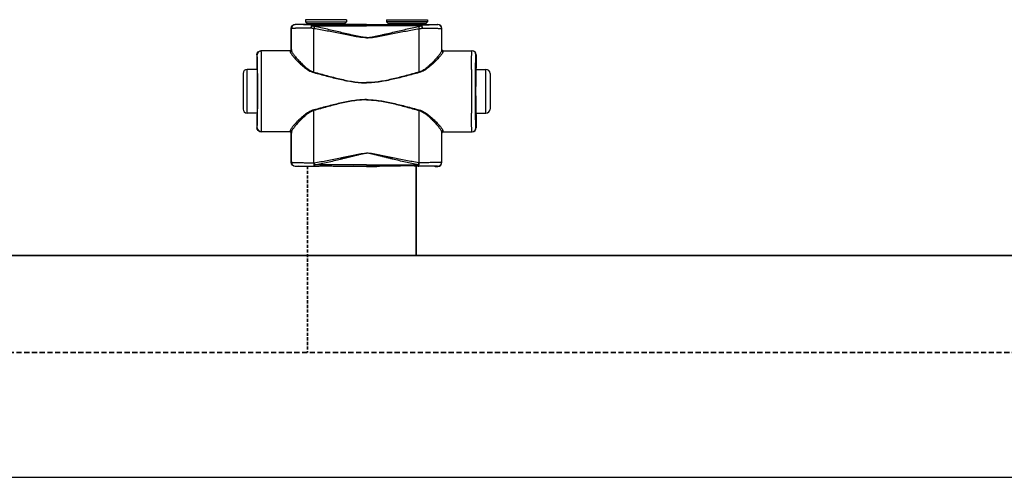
# Model space of a CAD drawing. Header units: millimetres. Extents: x 60394 to 199354, y 20895 to 166073.
# Tile 79 of 256: x 82830 to 83438, y 20895 to 21178. Entities that reach past the tile are written whole.
import ezdxf

# ---------------------------------------------------------------- set-up
doc = ezdxf.new("R2010")
doc.units = ezdxf.units.MM
doc.linetypes.add('VERDECKT', pattern=[9.525, 6.35, -3.175])
doc.layers.add('UT_SCHÉMA_PŘÍVOD', color=10, linetype='Continuous', lineweight=35)
doc.layers.add('UT_SCHÉMA_ZPÁTEČKA', color=172, linetype='VERDECKT', lineweight=35)

msp = doc.modelspace()

# ---------------------------------------------------------------- linework, layer by layer
at = {"color": 0, "linetype": 'Continuous'}
for p, q in [((82998.15, 21172.45), (82998.03, 21172.57)), ((82998.03, 21159.57), (82998.03, 21172.57)), ((83000.65, 21174.95), (83000.53, 21175.07)), ((83002.18, 21175.07), (83000.53, 21175.07)), ((83002.53, 21174.97), (83002.18, 21175.07)), ((83032.13, 21177.97), (83006.93, 21177.97)), ((83006.93, 21177.97), (83006.93, 21176.57)), ((83006.93, 21176.57), (83007.88, 21175.62)), ((83006.93, 21176.57), (83032.13, 21176.57)), ((83007.88, 21175.62), (83031.17, 21175.62)), ((83008.03, 21175.26), (83031.03, 21175.26)), ((83008.03, 21175.26), (83008.03, 21174.9)), ((83015.67, 21174.88), (83010.83, 21174.88)), ((83010.83, 21174.18), (83010.83, 21174.88)), ((83010.83, 21174.18), (83044.53, 21174.18)), ((83044.53, 21174.88), (83023.38, 21174.88)), ((83031.03, 21175.26), (83031.03, 21174.9)), ((83032.13, 21176.57), (83031.17, 21175.62)), ((83032.13, 21177.97), (83032.13, 21176.57)), ((83038.28, 21175.07), (83036.53, 21174.97)), ((83044.53, 21175.07), (83038.28, 21175.07)), ((83044.53, 21175.07), (83050.78, 21175.07)), ((83044.53, 21174.88), (83065.67, 21174.88)), ((83078.23, 21174.18), (83044.53, 21174.18)), ((83050.78, 21175.07), (83052.53, 21174.97)), ((83056.93, 21177.97), (83082.13, 21177.97)), ((83056.93, 21177.97), (83056.93, 21176.57)), ((83082.13, 21176.57), (83056.93, 21176.57)), ((83056.93, 21176.57), (83057.88, 21175.62)), ((83081.17, 21175.62), (83057.88, 21175.62)), ((83081.03, 21175.26), (83058.03, 21175.26)), ((83058.03, 21175.26), (83058.03, 21174.9)), ((83073.38, 21174.88), (83078.23, 21174.88)), ((83078.23, 21174.18), (83078.23, 21174.88)), ((83081.03, 21175.26), (83081.03, 21174.9)), ((83082.13, 21176.57), (83081.17, 21175.62)), ((83082.13, 21177.97), (83082.13, 21176.57)), ((83086.53, 21174.97), (83086.88, 21175.07)), ((83086.88, 21175.07), (83088.53, 21175.07)), ((83088.41, 21174.95), (83088.53, 21175.07)), ((83090.91, 21172.45), (83091.03, 21172.57)), ((83091.03, 21159.57), (83091.03, 21172.57)), ((82977.04, 21156.27), (82976.83, 21156.27)), ((82976.83, 21156.27), (82976.83, 21148.12)), ((82997.33, 21158.77), (82979.33, 21158.77)), ((82998.03, 21159.57), (82998.13, 21159.57)), ((83091.03, 21159.57), (83090.92, 21159.57)), ((83091.72, 21158.77), (83109.73, 21158.77)), ((83112.02, 21156.27), (83112.23, 21156.27)), ((83112.23, 21156.27), (83112.23, 21148.12)), ((82976.83, 21148.12), (82977.04, 21147.77)), ((83112.23, 21148.12), (83112.02, 21147.77)), ((82968.33, 21144.77), (82968.33, 21122.77)), ((82977.08, 21147.27), (82970.83, 21147.27)), ((82970.83, 21120.27), (82970.83, 21147.27)), ((82977.22, 21147.76), (82977.22, 21147.77)), ((83111.83, 21147.76), (83111.83, 21147.77)), ((83111.98, 21147.27), (83118.23, 21147.27)), ((83118.23, 21120.27), (83118.23, 21147.27)), ((83120.73, 21144.77), (83120.73, 21122.77)), ((82977.08, 21120.27), (82970.83, 21120.27)), ((82977.04, 21119.77), (82976.83, 21119.42)), ((82976.83, 21119.42), (82976.83, 21111.27)), ((82977.22, 21119.77), (82977.22, 21119.78)), ((83111.83, 21119.77), (83111.83, 21119.78)), ((83111.98, 21120.27), (83118.23, 21120.27)), ((83112.02, 21119.77), (83112.23, 21119.42)), ((83112.23, 21119.42), (83112.23, 21111.27)), ((82976.83, 21111.27), (82977.04, 21111.27)), ((82997.33, 21108.77), (82979.33, 21108.77)), ((82998.13, 21107.97), (82998.03, 21107.97)), ((82998.03, 21089.87), (82998.03, 21107.97)), ((83090.92, 21107.97), (83091.03, 21107.97)), ((83091.03, 21089.87), (83091.03, 21107.97)), ((83091.72, 21108.77), (83109.73, 21108.77)), ((83112.23, 21111.27), (83112.02, 21111.27)), ((82998.03, 21089.87), (82998.15, 21089.99)), ((83000.53, 21087.37), (83000.65, 21087.49)), ((83002.18, 21087.37), (83000.53, 21087.37)), ((83002.53, 21087.48), (83002.18, 21087.37)), ((83012.07, 21089.62), (83012.25, 21089.62)), ((83012.39, 21087.56), (83012.57, 21087.56)), ((83044.53, 21088.31), (83012.57, 21088.31)), ((83012.57, 21087.56), (83012.57, 21088.31)), ((83012.57, 21087.56), (83013.83, 21087.56)), ((83025.22, 21087.56), (83044.53, 21087.56)), ((83038.28, 21087.37), (83036.53, 21087.48)), ((83044.53, 21087.37), (83038.28, 21087.37)), ((83044.53, 21088.31), (83076.48, 21088.31)), ((83063.83, 21087.56), (83044.53, 21087.56)), ((83044.53, 21087.37), (83050.78, 21087.37)), ((83050.78, 21087.37), (83052.53, 21087.48)), ((83076.48, 21087.56), (83075.22, 21087.56)), ((83076.48, 21087.56), (83076.48, 21088.31)), ((83076.66, 21087.56), (83076.48, 21087.56)), ((83076.99, 21089.62), (83076.81, 21089.62)), ((83086.53, 21087.48), (83086.88, 21087.37)), ((83086.88, 21087.37), (83088.53, 21087.37)), ((83088.53, 21087.37), (83088.41, 21087.49)), ((83091.03, 21089.87), (83090.91, 21089.99))]:
    msp.add_line(p, q, dxfattribs=at)
msp.add_line((64740.61, 20895.36), (199354.39, 20895.36))
for centre, radius, start, end in [((83000.65, 21172.45), 2.5, 90.00246, 179.99754), ((83007.53, 21175.26), 0.5, 0, 45), ((83031.53, 21175.26), 0.5, 135, 180), ((83057.53, 21175.26), 0.5, 0, 45), ((83081.53, 21175.26), 0.5, 135, 180), ((83088.41, 21172.45), 2.5, 0.00246, 89.99754), ((82979.54, 21156.27), 2.5, 90.00225, 180.00111), ((82997.33, 21159.57), 0.8, 270.0036, 359.99724), ((83091.72, 21159.57), 0.8, 180.00276, 269.9964), ((83109.52, 21156.27), 2.5, 359.99889, 89.99775), ((82970.83, 21144.77), 2.5, 90, 180), ((80537.37, 21133.77), 2442.41, 359.68325, 0.31675), ((85551.69, 21133.77), 2442.41, 179.68325, 180.31675), ((83118.23, 21144.77), 2.5, 0, 90), ((82970.83, 21122.77), 2.5, 180, 270), ((83118.23, 21122.77), 2.5, 270, 0), ((82979.54, 21111.27), 2.5, 179.99889, 269.99775), ((82997.33, 21107.97), 0.8, 0.00276, 89.9964), ((83091.72, 21107.97), 0.8, 90.0036, 179.99724), ((83109.52, 21111.27), 2.5, 270.00225, 0.00111), ((83000.65, 21089.99), 2.5, 180.00246, 269.99754), ((83088.41, 21089.99), 2.5, 270.00246, 359.99754)]:
    msp.add_arc(centre, radius, start, end, dxfattribs=at)
at = {"color": 0, "linetype": 'Continuous', "extrusion": (0, 0, -1)}
for centre, major_axis, ratio, start_param, end_param in [((83000.53, 21172.57), (-1.77, 1.77), 0.999973, -0.785384, 0.785384), ((83019.53, 21174.97), (-17, 0), 0.005236, 4.941076, 6.283185), ((83019.53, 21174.97), (-17, 0), 0.005236, 3.141593, 4.483702), ((82979.33, 21156.27), (-2.5, 0), 0.999945, 0, 1.570796), ((82997.23, 21159.57), (-0.8, 0), 0.999986, -3.141593, -1.659157), ((82977.04, 21133.77), (0, 14), 0.010472, 0, 3.141593), ((82979.33, 21111.27), (-2.5, 0), 0.999945, -1.570796, 0), ((82997.23, 21107.97), (0.8, 0), 0.999986, -1.395381, 0), ((83000.53, 21089.87), (1.77, 1.77), 0.999973, -3.926977, -2.356208), ((83019.53, 21087.48), (-17, 0), 0.005236, 0, 1.229157), ((83019.53, 21087.48), (-17, 0), 0.005236, 1.912436, 3.141593)]:
    msp.add_ellipse(centre, major_axis=major_axis, ratio=ratio, start_param=start_param, end_param=end_param, dxfattribs=at)
at = {"color": 0, "linetype": 'Continuous'}
for centre, major_axis, ratio, start_param, end_param in [((83069.53, 21174.97), (17, 0), 0.005236, 3.141593, 4.483702), ((83069.53, 21174.97), (17, 0), 0.005236, 4.941076, 6.283185), ((83088.53, 21172.57), (1.77, 1.77), 0.999973, -0.785384, 0.785384), ((83091.83, 21159.57), (0.8, 0), 0.999986, -3.141593, -1.659157), ((83109.73, 21156.27), (2.5, 0), 0.999945, 0, 1.570796), ((83112.02, 21133.77), (0, 14), 0.010472, 0, 3.141593), ((83091.83, 21107.97), (-0.8, 0), 0.999986, -1.395381, 0), ((83109.73, 21111.27), (2.5, 0), 0.999945, -1.570796, 0), ((83069.53, 21087.48), (17, 0), 0.005236, 1.912436, 3.141593), ((83069.53, 21087.48), (17, 0), 0.005236, 0, 1.229157), ((83088.53, 21089.87), (-1.77, 1.77), 0.999973, -3.926977, -2.356208)]:
    msp.add_ellipse(centre, major_axis=major_axis, ratio=ratio, start_param=start_param, end_param=end_param, dxfattribs=at)
for points, knots in [([(83010.21, 21172.76), (83009.38, 21172.76), (83007.77, 21172.75), (83005.81, 21172.73), (83004.34, 21172.71), (83003.33, 21172.69), (83002.41, 21172.67), (83001.56, 21172.65), (83000.79, 21172.63), (83000.12, 21172.61), (82999.54, 21172.58), (82999.12, 21172.56), (82998.84, 21172.55), (82998.66, 21172.53), (82998.51, 21172.52), (82998.39, 21172.51), (82998.29, 21172.49), (82998.22, 21172.48), (82998.18, 21172.47), (82998.15, 21172.46), (82998.15, 21172.45)], [0, 0, 0, 0, 0.207034, 0.39928, 0.488214, 0.57154, 0.648707, 0.71921, 0.782588, 0.838437, 0.886403, 0.926186, 0.942933, 0.957549, 0.970012, 0.98031, 0.988432, 0.994377, 0.998178, 1, 1, 1, 1]), ([(82998.16, 21159.04), (82998.16, 21160.16), (82998.16, 21164.63), (82998.15, 21169.1), (82998.15, 21172.45)], [0, 0, 0, 0, 0.250733, 1, 1, 1, 1]), ([(83010.83, 21174.88), (83010.12, 21174.88), (83008.76, 21174.88), (83007.1, 21174.89), (83005.86, 21174.89), (83005.02, 21174.9), (83004.23, 21174.9), (83003.52, 21174.9), (83002.87, 21174.91), (83002.31, 21174.91), (83001.82, 21174.92), (83001.47, 21174.92), (83001.23, 21174.93), (83001.08, 21174.93), (83000.95, 21174.93), (83000.85, 21174.94), (83000.78, 21174.94), (83000.73, 21174.94), (83000.7, 21174.94), (83000.68, 21174.94), (83000.67, 21174.95), (83000.66, 21174.95), (83000.65, 21174.95), (83000.65, 21174.95)], [0, 0, 0, 0, 0.207653, 0.400343, 0.489423, 0.572844, 0.650059, 0.720565, 0.783909, 0.839692, 0.887568, 0.927242, 0.943927, 0.958477, 0.970869, 0.981088, 0.989117, 0.992306, 0.994945, 0.997032, 0.998568, 0.999554, 1, 1, 1, 1]), ([(83010.83, 21174.88), (83010.74, 21174.88), (83010.64, 21174.77), (83010.56, 21174.63), (83010.49, 21174.48), (83010.41, 21174.26), (83010.34, 21173.94), (83010.28, 21173.58), (83010.23, 21173.18), (83010.22, 21172.9), (83010.21, 21172.76)], [0, 0, 0, 0, 0.117156, 0.161001, 0.211236, 0.330442, 0.472834, 0.634922, 0.812344, 1, 1, 1, 1]), ([(83010.83, 21174.18), (83010.7, 21173.98), (83010.47, 21173.51), (83010.29, 21173.03), (83010.21, 21172.76)], [0, 0, 0, 0, 0.464895, 1, 1, 1, 1]), ([(83012.08, 21172.4), (83011.92, 21172.42), (83011.29, 21172.52), (83010.67, 21172.65), (83010.21, 21172.76)], [0, 0, 0, 0, 0.252579, 1, 1, 1, 1]), ([(83012.4, 21173.74), (83012.26, 21173.77), (83011.73, 21173.89), (83011.21, 21174.05), (83010.83, 21174.18)], [0, 0, 0, 0, 0.253704, 1, 1, 1, 1]), ([(83012.4, 21173.74), (83012.33, 21173.54), (83012.22, 21173.09), (83012.12, 21172.64), (83012.08, 21172.4)], [0, 0, 0, 0, 0.464569, 1, 1, 1, 1]), ([(83044.53, 21166.76), (83044.53, 21166.76), (83043.84, 21166.76), (83042.46, 21166.84), (83040.41, 21167.12), (83038.37, 21167.47), (83035.66, 21167.98), (83032.28, 21168.64), (83028.24, 21169.44), (83024.19, 21170.22), (83020.15, 21170.98), (83016.11, 21171.71), (83013.42, 21172.18), (83012.08, 21172.4)], [0.5000015, 0.5000015, 0.5000015, 0.5000015, 0.500002, 0.5313979, 0.5627848, 0.5941575, 0.6255147, 0.6881766, 0.7507583, 0.8132458, 0.8756245, 0.9378805, 1, 1, 1, 1]), ([(83012.09, 21145.63), (83012.09, 21147.87), (83012.09, 21156.79), (83012.08, 21165.72), (83012.08, 21172.4)], [0, 0, 0, 0, 0.250952, 1, 1, 1, 1]), ([(83044.53, 21166.94), (83044.53, 21166.94), (83044.18, 21166.94), (83043.49, 21166.97), (83042.12, 21167.1), (83040.42, 21167.38), (83038.4, 21167.81), (83036.38, 21168.26), (83034.38, 21168.74), (83031.7, 21169.37), (83028.37, 21170.17), (83024.37, 21171.12), (83020.38, 21172.03), (83016.39, 21172.91), (83013.73, 21173.47), (83012.4, 21173.74)], [0.499995, 0.499995, 0.499995, 0.499995, 0.4999958, 0.5157333, 0.5314718, 0.5629204, 0.5943483, 0.6257534, 0.6571339, 0.6884877, 0.7511054, 0.813586, 0.8759088, 0.9380534, 1, 1, 1, 1]), ([(83023.38, 21174.88), (83022.74, 21174.88), (83021.46, 21174.85), (83019.53, 21174.83), (83017.6, 21174.85), (83016.31, 21174.88), (83015.67, 21174.88)], [0, 0, 0, 0, 0.248355, 0.5, 0.751645, 1, 1, 1, 1]), ([(83044.53, 21166.94), (83044.53, 21166.94), (83044.87, 21166.94), (83045.56, 21166.97), (83046.94, 21167.1), (83048.64, 21167.38), (83050.66, 21167.81), (83052.67, 21168.26), (83054.68, 21168.74), (83057.35, 21169.37), (83060.69, 21170.17), (83064.68, 21171.12), (83068.68, 21172.03), (83072.66, 21172.91), (83075.33, 21173.47), (83076.66, 21173.74)], [0.499995, 0.499995, 0.499995, 0.499995, 0.4999958, 0.5157333, 0.5314718, 0.5629204, 0.5943483, 0.6257534, 0.6571339, 0.6884877, 0.7511054, 0.813586, 0.8759088, 0.9380534, 1, 1, 1, 1]), ([(83044.53, 21166.76), (83044.53, 21166.76), (83045.22, 21166.76), (83046.6, 21166.84), (83048.65, 21167.12), (83050.69, 21167.47), (83053.4, 21167.98), (83056.77, 21168.64), (83060.82, 21169.44), (83064.86, 21170.22), (83068.9, 21170.98), (83072.94, 21171.71), (83075.63, 21172.18), (83076.98, 21172.4)], [0.5000015, 0.5000015, 0.5000015, 0.5000015, 0.500002, 0.5313979, 0.5627848, 0.5941575, 0.6255147, 0.6881766, 0.7507583, 0.8132458, 0.8756245, 0.9378805, 1, 1, 1, 1]), ([(83065.67, 21174.88), (83066.31, 21174.88), (83067.6, 21174.85), (83069.53, 21174.83), (83071.46, 21174.85), (83072.74, 21174.88), (83073.38, 21174.88)], [0, 0, 0, 0, 0.248355, 0.5, 0.751645, 1, 1, 1, 1]), ([(83076.66, 21173.74), (83076.79, 21173.77), (83077.32, 21173.89), (83077.85, 21174.05), (83078.23, 21174.18)], [0, 0, 0, 0, 0.253704, 1, 1, 1, 1]), ([(83076.66, 21173.74), (83076.72, 21173.54), (83076.84, 21173.09), (83076.94, 21172.64), (83076.98, 21172.4)], [0, 0, 0, 0, 0.464569, 1, 1, 1, 1]), ([(83076.97, 21145.63), (83076.97, 21147.87), (83076.97, 21156.79), (83076.98, 21165.72), (83076.98, 21172.4)], [0, 0, 0, 0, 0.250952, 1, 1, 1, 1]), ([(83076.98, 21172.4), (83077.14, 21172.42), (83077.76, 21172.52), (83078.38, 21172.65), (83078.84, 21172.76)], [0, 0, 0, 0, 0.252579, 1, 1, 1, 1]), ([(83078.23, 21174.88), (83078.93, 21174.88), (83080.29, 21174.88), (83081.95, 21174.89), (83083.19, 21174.89), (83084.04, 21174.9), (83084.82, 21174.9), (83085.54, 21174.9), (83086.18, 21174.91), (83086.75, 21174.91), (83087.23, 21174.92), (83087.59, 21174.92), (83087.83, 21174.93), (83087.98, 21174.93), (83088.1, 21174.93), (83088.21, 21174.94), (83088.28, 21174.94), (83088.33, 21174.94), (83088.35, 21174.94), (83088.37, 21174.94), (83088.39, 21174.95), (83088.4, 21174.95), (83088.4, 21174.95), (83088.41, 21174.95)], [0, 0, 0, 0, 0.207653, 0.400343, 0.489423, 0.572844, 0.650059, 0.720565, 0.783909, 0.839692, 0.887568, 0.927242, 0.943927, 0.958477, 0.970869, 0.981088, 0.989117, 0.992306, 0.994945, 0.997032, 0.998568, 0.999554, 1, 1, 1, 1]), ([(83078.23, 21174.88), (83078.32, 21174.88), (83078.42, 21174.77), (83078.5, 21174.63), (83078.57, 21174.48), (83078.64, 21174.26), (83078.72, 21173.94), (83078.78, 21173.58), (83078.82, 21173.18), (83078.84, 21172.9), (83078.84, 21172.76)], [0, 0, 0, 0, 0.117156, 0.161001, 0.211236, 0.330442, 0.472834, 0.634922, 0.812344, 1, 1, 1, 1]), ([(83078.23, 21174.18), (83078.35, 21173.98), (83078.58, 21173.51), (83078.76, 21173.03), (83078.84, 21172.76)], [0, 0, 0, 0, 0.464895, 1, 1, 1, 1]), ([(83078.84, 21172.76), (83079.68, 21172.76), (83081.28, 21172.75), (83083.25, 21172.73), (83084.72, 21172.71), (83085.72, 21172.69), (83086.65, 21172.67), (83087.5, 21172.65), (83088.26, 21172.63), (83088.94, 21172.61), (83089.51, 21172.58), (83089.93, 21172.56), (83090.22, 21172.55), (83090.4, 21172.53), (83090.55, 21172.52), (83090.67, 21172.51), (83090.77, 21172.49), (83090.84, 21172.48), (83090.88, 21172.47), (83090.9, 21172.46), (83090.91, 21172.45)], [0, 0, 0, 0, 0.207034, 0.39928, 0.488214, 0.57154, 0.648707, 0.71921, 0.782588, 0.838437, 0.886403, 0.926186, 0.942933, 0.957549, 0.970012, 0.98031, 0.988432, 0.994377, 0.998178, 1, 1, 1, 1]), ([(83090.9, 21159.04), (83090.9, 21160.16), (83090.9, 21164.63), (83090.9, 21169.1), (83090.91, 21172.45)], [0, 0, 0, 0, 0.250733, 1, 1, 1, 1]), ([(82977.22, 21147.77), (82977.22, 21148.4), (82977.21, 21149.59), (82977.19, 21151.04), (82977.17, 21152.09), (82977.16, 21152.79), (82977.15, 21153.43), (82977.14, 21154.01), (82977.13, 21154.53), (82977.12, 21154.98), (82977.1, 21155.37), (82977.09, 21155.64), (82977.08, 21155.83), (82977.08, 21155.95), (82977.07, 21156.04), (82977.06, 21156.12), (82977.06, 21156.18), (82977.05, 21156.23), (82977.05, 21156.25), (82977.04, 21156.27), (82977.04, 21156.27)], [0, 0, 0, 0, 0.221931, 0.420259, 0.509783, 0.592499, 0.668149, 0.736495, 0.797321, 0.850436, 0.895675, 0.932895, 0.948462, 0.961984, 0.973451, 0.982856, 0.990196, 0.99547, 0.998697, 1, 1, 1, 1]), ([(82979.74, 21147.27), (82979.73, 21148.11), (82979.72, 21149.71), (82979.7, 21151.65), (82979.69, 21153.06), (82979.68, 21154.02), (82979.66, 21154.89), (82979.65, 21155.68), (82979.64, 21156.39), (82979.62, 21157), (82979.61, 21157.53), (82979.6, 21157.91), (82979.59, 21158.17), (82979.58, 21158.32), (82979.57, 21158.46), (82979.57, 21158.57), (82979.56, 21158.65), (82979.55, 21158.71), (82979.55, 21158.75), (82979.54, 21158.77), (82979.54, 21158.77), (82979.54, 21158.77)], [0, 0, 0, 0, 0.218984, 0.416191, 0.505653, 0.588551, 0.664564, 0.733396, 0.794781, 0.848478, 0.894279, 0.932006, 0.947796, 0.961515, 0.973152, 0.982695, 0.990138, 0.995479, 0.998726, 0.999584, 1, 1, 1, 1]), ([(82997.33, 21158.77), (82997.33, 21158.77), (82997.33, 21158.77), (82997.34, 21158.76), (82997.34, 21158.75), (82997.34, 21158.73), (82997.34, 21158.69), (82997.35, 21158.64), (82997.35, 21158.56), (82997.35, 21158.47), (82997.36, 21158.37), (82997.36, 21158.29), (82997.36, 21158.25)], [0, 0, 0, 0, 0.005122, 0.017304, 0.037118, 0.064661, 0.143035, 0.252499, 0.393016, 0.564526, 0.766907, 1, 1, 1, 1]), ([(82998.16, 21159.04), (82998.16, 21158.93), (82998.12, 21158.73), (82997.94, 21158.47), (82997.67, 21158.29), (82997.46, 21158.25), (82997.36, 21158.25)], [0, 0, 0, 0, 0.247572, 0.496581, 0.747591, 1, 1, 1, 1]), ([(82997.36, 21158.25), (82997.36, 21158.19), (82997.38, 21158.05), (82997.45, 21157.83), (82997.57, 21157.58), (82997.78, 21157.19), (82998.13, 21156.65), (82998.66, 21155.94), (82999.31, 21155.16), (83000.34, 21153.98), (83001.84, 21152.39), (83003.88, 21150.43), (83005.8, 21148.79), (83007.49, 21147.52), (83009.35, 21146.32), (83010.89, 21145.59), (83011.99, 21145.3)], [0, 0, 0, 0, 0.009694, 0.02127, 0.034861, 0.050494, 0.087694, 0.13227, 0.183417, 0.240322, 0.368483, 0.511765, 0.666448, 0.747227, 0.829948, 1, 1, 1, 1]), ([(82998.13, 21159.57), (82998.13, 21159.57), (82998.13, 21159.57), (82998.14, 21159.56), (82998.14, 21159.55), (82998.14, 21159.53), (82998.14, 21159.49), (82998.15, 21159.43), (82998.15, 21159.36), (82998.15, 21159.26), (82998.16, 21159.16), (82998.16, 21159.08), (82998.16, 21159.04)], [0, 0, 0, 0, 0.005057, 0.017214, 0.037015, 0.06455, 0.142921, 0.252392, 0.392925, 0.564459, 0.766871, 1, 1, 1, 1]), ([(82998.16, 21159.04), (82998.16, 21158.97), (82998.18, 21158.82), (82998.25, 21158.59), (82998.35, 21158.33), (82998.55, 21157.93), (82998.89, 21157.37), (82999.39, 21156.64), (83000, 21155.83), (83000.97, 21154.62), (83002.39, 21152.99), (83004.32, 21150.97), (83006.13, 21149.28), (83007.75, 21147.97), (83009.53, 21146.71), (83011.02, 21145.94), (83012.09, 21145.63)], [0, 0, 0, 0, 0.010286, 0.022433, 0.036551, 0.052653, 0.090607, 0.135698, 0.187142, 0.244158, 0.372094, 0.514728, 0.6685, 0.748767, 0.830965, 1, 1, 1, 1]), ([(83090.9, 21159.04), (83090.89, 21158.97), (83090.87, 21158.82), (83090.81, 21158.59), (83090.7, 21158.33), (83090.5, 21157.93), (83090.17, 21157.37), (83089.67, 21156.64), (83089.06, 21155.83), (83088.09, 21154.62), (83086.67, 21152.99), (83084.74, 21150.97), (83082.93, 21149.28), (83081.31, 21147.97), (83079.53, 21146.71), (83078.03, 21145.94), (83076.97, 21145.63)], [0, 0, 0, 0, 0.010286, 0.022433, 0.036551, 0.052653, 0.090607, 0.135698, 0.187142, 0.244158, 0.372094, 0.514728, 0.6685, 0.748767, 0.830965, 1, 1, 1, 1]), ([(83091.7, 21158.25), (83091.69, 21158.19), (83091.67, 21158.05), (83091.6, 21157.83), (83091.49, 21157.58), (83091.28, 21157.19), (83090.92, 21156.65), (83090.39, 21155.94), (83089.75, 21155.16), (83088.72, 21153.98), (83087.21, 21152.39), (83085.17, 21150.43), (83083.26, 21148.79), (83081.56, 21147.52), (83079.71, 21146.32), (83078.16, 21145.59), (83077.07, 21145.3)], [0, 0, 0, 0, 0.009694, 0.02127, 0.034861, 0.050494, 0.087694, 0.13227, 0.183417, 0.240322, 0.368483, 0.511765, 0.666448, 0.747227, 0.829948, 1, 1, 1, 1]), ([(83090.92, 21159.57), (83090.92, 21159.57), (83090.92, 21159.57), (83090.92, 21159.56), (83090.92, 21159.55), (83090.92, 21159.53), (83090.91, 21159.49), (83090.91, 21159.43), (83090.91, 21159.36), (83090.9, 21159.26), (83090.9, 21159.16), (83090.9, 21159.08), (83090.9, 21159.04)], [0, 0, 0, 0, 0.005057, 0.017214, 0.037015, 0.06455, 0.142921, 0.252392, 0.392925, 0.564459, 0.766871, 1, 1, 1, 1]), ([(83090.9, 21159.04), (83090.9, 21158.93), (83090.94, 21158.73), (83091.12, 21158.47), (83091.38, 21158.29), (83091.59, 21158.25), (83091.7, 21158.25)], [0, 0, 0, 0, 0.247572, 0.496581, 0.747591, 1, 1, 1, 1]), ([(83091.72, 21158.77), (83091.72, 21158.77), (83091.72, 21158.77), (83091.72, 21158.76), (83091.72, 21158.75), (83091.72, 21158.73), (83091.71, 21158.69), (83091.71, 21158.64), (83091.71, 21158.56), (83091.7, 21158.47), (83091.7, 21158.37), (83091.7, 21158.29), (83091.7, 21158.25)], [0, 0, 0, 0, 0.005122, 0.017304, 0.037118, 0.064661, 0.143035, 0.252499, 0.393016, 0.564526, 0.766907, 1, 1, 1, 1]), ([(83109.32, 21147.27), (83109.32, 21148.11), (83109.34, 21149.71), (83109.35, 21151.65), (83109.37, 21153.06), (83109.38, 21154.02), (83109.39, 21154.89), (83109.4, 21155.68), (83109.42, 21156.39), (83109.43, 21157), (83109.44, 21157.53), (83109.46, 21157.91), (83109.47, 21158.17), (83109.47, 21158.32), (83109.48, 21158.46), (83109.49, 21158.57), (83109.5, 21158.65), (83109.5, 21158.71), (83109.51, 21158.75), (83109.51, 21158.77), (83109.52, 21158.77), (83109.52, 21158.77)], [0, 0, 0, 0, 0.218984, 0.416191, 0.505653, 0.588551, 0.664564, 0.733396, 0.794781, 0.848478, 0.894279, 0.932006, 0.947796, 0.961515, 0.973152, 0.982695, 0.990138, 0.995479, 0.998726, 0.999584, 1, 1, 1, 1]), ([(83111.83, 21147.77), (83111.84, 21148.4), (83111.85, 21149.59), (83111.87, 21151.04), (83111.88, 21152.09), (83111.89, 21152.79), (83111.9, 21153.43), (83111.91, 21154.01), (83111.93, 21154.53), (83111.94, 21154.98), (83111.95, 21155.37), (83111.96, 21155.64), (83111.97, 21155.83), (83111.98, 21155.95), (83111.98, 21156.04), (83111.99, 21156.12), (83112, 21156.18), (83112, 21156.23), (83112.01, 21156.25), (83112.01, 21156.27), (83112.02, 21156.27)], [0, 0, 0, 0, 0.221931, 0.420259, 0.509783, 0.592499, 0.668149, 0.736495, 0.797321, 0.850436, 0.895675, 0.932895, 0.948462, 0.961984, 0.973451, 0.982856, 0.990196, 0.99547, 0.998697, 1, 1, 1, 1]), ([(82977.22, 21119.78), (82977.24, 21121.98), (82977.27, 21126.64), (82977.28, 21133.77), (82977.27, 21140.9), (82977.24, 21145.56), (82977.22, 21147.76)], [0, 0, 0, 0, 0.235226, 0.499987, 0.764754, 1, 1, 1, 1]), ([(83012.09, 21145.63), (83012.08, 21145.6), (83012.05, 21145.49), (83012.01, 21145.38), (83011.99, 21145.3)], [0, 0, 0, 0, 0.258378, 1, 1, 1, 1]), ([(83011.99, 21145.3), (83014.65, 21144.58), (83018.65, 21143.5), (83024.01, 21142.13), (83028.05, 21141.16), (83032.12, 21140.28), (83036.22, 21139.56), (83039.67, 21139.14), (83042.44, 21138.97), (83043.83, 21138.94), (83044.53, 21138.94), (83044.53, 21138.94)], [0, 0, 0, 0, 0.1245061, 0.1869228, 0.2494269, 0.3120016, 0.3746311, 0.4372993, 0.4686472, 0.4999998, 0.5, 0.5, 0.5, 0.5]), ([(83012.09, 21145.63), (83014.74, 21144.89), (83018.73, 21143.79), (83024.06, 21142.38), (83028.09, 21141.38), (83032.14, 21140.47), (83036.23, 21139.72), (83039.68, 21139.29), (83042.45, 21139.11), (83043.83, 21139.08), (83044.53, 21139.08), (83044.53, 21139.08)], [0, 0, 0, 0, 0.1244767, 0.1868883, 0.2493924, 0.3119715, 0.3746087, 0.437287, 0.4686409, 0.4999998, 0.5, 0.5, 0.5, 0.5]), ([(83076.97, 21145.63), (83074.31, 21144.89), (83070.33, 21143.79), (83064.99, 21142.38), (83060.97, 21141.38), (83056.91, 21140.47), (83052.82, 21139.72), (83049.38, 21139.29), (83046.61, 21139.11), (83045.22, 21139.08), (83044.53, 21139.08), (83044.53, 21139.08)], [0, 0, 0, 0, 0.1244767, 0.1868883, 0.2493924, 0.3119715, 0.3746087, 0.437287, 0.4686409, 0.4999998, 0.5, 0.5, 0.5, 0.5]), ([(83077.07, 21145.3), (83074.41, 21144.58), (83070.4, 21143.5), (83065.05, 21142.13), (83061.01, 21141.16), (83056.94, 21140.28), (83052.84, 21139.56), (83049.39, 21139.14), (83046.61, 21138.97), (83045.22, 21138.94), (83044.53, 21138.94), (83044.53, 21138.94)], [0, 0, 0, 0, 0.1245061, 0.1869228, 0.2494269, 0.3120016, 0.3746311, 0.4372993, 0.4686472, 0.4999998, 0.5, 0.5, 0.5, 0.5]), ([(83076.97, 21145.63), (83076.97, 21145.6), (83077.01, 21145.49), (83077.04, 21145.38), (83077.07, 21145.3)], [0, 0, 0, 0, 0.258378, 1, 1, 1, 1]), ([(83111.83, 21119.78), (83111.82, 21121.98), (83111.79, 21126.64), (83111.78, 21133.77), (83111.79, 21140.9), (83111.82, 21145.56), (83111.83, 21147.76)], [0, 0, 0, 0, 0.235226, 0.499987, 0.764754, 1, 1, 1, 1]), ([(83044.53, 21128.61), (83043.14, 21128.61), (83040.36, 21128.49), (83036.22, 21127.99), (83032.12, 21127.26), (83028.05, 21126.38), (83024.01, 21125.41), (83018.65, 21124.04), (83014.65, 21122.96), (83011.99, 21122.25)], [0.5, 0.5, 0.5, 0.5, 0.5626889, 0.6253582, 0.6879892, 0.7505657, 0.8130716, 0.8754902, 1, 1, 1, 1]), ([(83044.53, 21128.46), (83043.14, 21128.46), (83040.37, 21128.33), (83036.23, 21127.82), (83032.14, 21127.07), (83028.09, 21126.16), (83024.06, 21125.16), (83018.73, 21123.76), (83014.74, 21122.65), (83012.09, 21121.92)], [0.5, 0.5, 0.5, 0.5, 0.5627005, 0.6253799, 0.6880187, 0.7505997, 0.8131057, 0.8755193, 1, 1, 1, 1]), ([(83044.53, 21128.61), (83045.92, 21128.61), (83048.7, 21128.49), (83052.84, 21127.99), (83056.94, 21127.26), (83061.01, 21126.38), (83065.05, 21125.41), (83070.4, 21124.04), (83074.41, 21122.96), (83077.07, 21122.25)], [0.5, 0.5, 0.5, 0.5, 0.5626889, 0.6253582, 0.6879892, 0.7505657, 0.8130716, 0.8754902, 1, 1, 1, 1]), ([(83044.53, 21128.46), (83045.92, 21128.46), (83048.69, 21128.33), (83052.82, 21127.82), (83056.91, 21127.07), (83060.97, 21126.16), (83064.99, 21125.16), (83070.33, 21123.76), (83074.31, 21122.65), (83076.97, 21121.92)], [0.5, 0.5, 0.5, 0.5, 0.5627005, 0.6253799, 0.6880187, 0.7505997, 0.8131057, 0.8755193, 1, 1, 1, 1]), ([(82977.04, 21111.27), (82977.04, 21111.27), (82977.05, 21111.29), (82977.05, 21111.31), (82977.06, 21111.36), (82977.06, 21111.42), (82977.07, 21111.5), (82977.08, 21111.6), (82977.08, 21111.71), (82977.09, 21111.9), (82977.1, 21112.18), (82977.12, 21112.56), (82977.13, 21113.01), (82977.14, 21113.53), (82977.15, 21114.11), (82977.16, 21114.75), (82977.17, 21115.45), (82977.19, 21116.5), (82977.21, 21117.95), (82977.22, 21119.14), (82977.22, 21119.77)], [0, 0, 0, 0, 0.001303, 0.00453, 0.009804, 0.017144, 0.026549, 0.038016, 0.051538, 0.067105, 0.104325, 0.149564, 0.202679, 0.263505, 0.331851, 0.407501, 0.490217, 0.579741, 0.778069, 1, 1, 1, 1]), ([(82979.54, 21108.77), (82979.54, 21108.77), (82979.54, 21108.78), (82979.55, 21108.79), (82979.55, 21108.83), (82979.56, 21108.89), (82979.57, 21108.97), (82979.57, 21109.08), (82979.58, 21109.22), (82979.59, 21109.38), (82979.6, 21109.63), (82979.61, 21110.01), (82979.62, 21110.54), (82979.64, 21111.16), (82979.65, 21111.86), (82979.66, 21112.65), (82979.68, 21113.53), (82979.69, 21114.48), (82979.7, 21115.89), (82979.72, 21117.83), (82979.73, 21119.43), (82979.74, 21120.27)], [0, 0, 0, 0, 0.000416, 0.001274, 0.004521, 0.009862, 0.017305, 0.026849, 0.038485, 0.052204, 0.067994, 0.105721, 0.151522, 0.205219, 0.266604, 0.335437, 0.411449, 0.494347, 0.58381, 0.781016, 1, 1, 1, 1]), ([(83011.99, 21122.25), (83010.89, 21121.95), (83009.35, 21121.23), (83007.49, 21120.02), (83005.8, 21118.75), (83003.88, 21117.11), (83001.84, 21115.15), (83000.34, 21113.57), (82999.31, 21112.39), (82998.66, 21111.6), (82998.13, 21110.89), (82997.78, 21110.35), (82997.57, 21109.96), (82997.45, 21109.72), (82997.38, 21109.5), (82997.36, 21109.35), (82997.36, 21109.29)], [0, 0, 0, 0, 0.170052, 0.252774, 0.333553, 0.488235, 0.631517, 0.759678, 0.816583, 0.86773, 0.912306, 0.949506, 0.965139, 0.978731, 0.990306, 1, 1, 1, 1]), ([(83012.09, 21121.92), (83011.02, 21121.61), (83009.53, 21120.83), (83007.75, 21119.57), (83006.13, 21118.26), (83004.32, 21116.57), (83002.39, 21114.55), (83000.97, 21112.93), (83000, 21111.71), (82999.39, 21110.9), (82998.89, 21110.17), (82998.55, 21109.61), (82998.35, 21109.21), (82998.25, 21108.95), (82998.18, 21108.72), (82998.16, 21108.57), (82998.16, 21108.51)], [0, 0, 0, 0, 0.169036, 0.251233, 0.3315, 0.485272, 0.627906, 0.755842, 0.812858, 0.864302, 0.909393, 0.947347, 0.963449, 0.977567, 0.989714, 1, 1, 1, 1]), ([(83012.09, 21121.92), (83012.08, 21121.94), (83012.05, 21122.06), (83012.01, 21122.17), (83011.99, 21122.25)], [0, 0, 0, 0, 0.258378, 1, 1, 1, 1]), ([(83012.07, 21089.62), (83012.07, 21092.29), (83012.08, 21103.06), (83012.09, 21113.82), (83012.09, 21121.92)], [0, 0, 0, 0, 0.248459, 1, 1, 1, 1]), ([(83076.97, 21121.92), (83076.97, 21121.94), (83077.01, 21122.06), (83077.04, 21122.17), (83077.07, 21122.25)], [0, 0, 0, 0, 0.258378, 1, 1, 1, 1]), ([(83076.97, 21121.92), (83078.03, 21121.61), (83079.53, 21120.83), (83081.31, 21119.57), (83082.93, 21118.26), (83084.74, 21116.57), (83086.67, 21114.55), (83088.09, 21112.93), (83089.06, 21111.71), (83089.67, 21110.9), (83090.17, 21110.17), (83090.5, 21109.61), (83090.7, 21109.21), (83090.81, 21108.95), (83090.87, 21108.72), (83090.89, 21108.57), (83090.9, 21108.51)], [0, 0, 0, 0, 0.169036, 0.251233, 0.3315, 0.485272, 0.627906, 0.755842, 0.812858, 0.864302, 0.909393, 0.947347, 0.963449, 0.977567, 0.989714, 1, 1, 1, 1]), ([(83076.99, 21089.62), (83076.98, 21092.29), (83076.97, 21103.06), (83076.97, 21113.82), (83076.97, 21121.92)], [0, 0, 0, 0, 0.248459, 1, 1, 1, 1]), ([(83077.07, 21122.25), (83078.16, 21121.95), (83079.71, 21121.23), (83081.56, 21120.02), (83083.26, 21118.75), (83085.17, 21117.11), (83087.21, 21115.15), (83088.72, 21113.57), (83089.75, 21112.39), (83090.39, 21111.6), (83090.92, 21110.89), (83091.28, 21110.35), (83091.49, 21109.96), (83091.6, 21109.72), (83091.67, 21109.5), (83091.69, 21109.35), (83091.7, 21109.29)], [0, 0, 0, 0, 0.170052, 0.252774, 0.333553, 0.488235, 0.631517, 0.759678, 0.816583, 0.86773, 0.912306, 0.949506, 0.965139, 0.978731, 0.990306, 1, 1, 1, 1]), ([(83109.52, 21108.77), (83109.52, 21108.77), (83109.51, 21108.78), (83109.51, 21108.79), (83109.5, 21108.83), (83109.5, 21108.89), (83109.49, 21108.97), (83109.48, 21109.08), (83109.47, 21109.22), (83109.47, 21109.38), (83109.46, 21109.63), (83109.44, 21110.01), (83109.43, 21110.54), (83109.42, 21111.16), (83109.4, 21111.86), (83109.39, 21112.65), (83109.38, 21113.53), (83109.37, 21114.48), (83109.35, 21115.89), (83109.34, 21117.83), (83109.32, 21119.43), (83109.32, 21120.27)], [0, 0, 0, 0, 0.000416, 0.001274, 0.004521, 0.009862, 0.017305, 0.026849, 0.038485, 0.052204, 0.067994, 0.105721, 0.151522, 0.205219, 0.266604, 0.335437, 0.411449, 0.494347, 0.58381, 0.781016, 1, 1, 1, 1]), ([(83112.02, 21111.27), (83112.01, 21111.27), (83112.01, 21111.29), (83112, 21111.31), (83112, 21111.36), (83111.99, 21111.42), (83111.98, 21111.5), (83111.98, 21111.6), (83111.97, 21111.71), (83111.96, 21111.9), (83111.95, 21112.18), (83111.94, 21112.56), (83111.93, 21113.01), (83111.91, 21113.53), (83111.9, 21114.11), (83111.89, 21114.75), (83111.88, 21115.45), (83111.87, 21116.5), (83111.85, 21117.95), (83111.84, 21119.14), (83111.83, 21119.77)], [0, 0, 0, 0, 0.001303, 0.00453, 0.009804, 0.017144, 0.026549, 0.038016, 0.051538, 0.067105, 0.104325, 0.149564, 0.202679, 0.263505, 0.331851, 0.407501, 0.490217, 0.579741, 0.778069, 1, 1, 1, 1]), ([(82997.36, 21109.29), (82997.36, 21109.25), (82997.36, 21109.17), (82997.35, 21109.07), (82997.35, 21108.98), (82997.35, 21108.91), (82997.34, 21108.85), (82997.34, 21108.81), (82997.34, 21108.79), (82997.34, 21108.78), (82997.33, 21108.77), (82997.33, 21108.77), (82997.33, 21108.77)], [0, 0, 0, 0, 0.233093, 0.435474, 0.606984, 0.747501, 0.856965, 0.935339, 0.962882, 0.982696, 0.994878, 1, 1, 1, 1]), ([(82998.16, 21108.51), (82998.16, 21108.61), (82998.12, 21108.82), (82997.94, 21109.08), (82997.67, 21109.25), (82997.46, 21109.29), (82997.36, 21109.29)], [0, 0, 0, 0, 0.247572, 0.496581, 0.747591, 1, 1, 1, 1]), ([(82998.16, 21108.51), (82998.16, 21108.46), (82998.16, 21108.39), (82998.15, 21108.28), (82998.15, 21108.19), (82998.15, 21108.11), (82998.14, 21108.05), (82998.14, 21108.01), (82998.14, 21107.99), (82998.14, 21107.98), (82998.13, 21107.97), (82998.13, 21107.97), (82998.13, 21107.97)], [0, 0, 0, 0, 0.23313, 0.435541, 0.607074, 0.747608, 0.857079, 0.93545, 0.962985, 0.982786, 0.994943, 1, 1, 1, 1]), ([(82998.15, 21089.99), (82998.15, 21091.52), (82998.15, 21097.7), (82998.16, 21103.87), (82998.16, 21108.51)], [0, 0, 0, 0, 0.248801, 1, 1, 1, 1]), ([(83090.9, 21108.51), (83090.9, 21108.61), (83090.94, 21108.82), (83091.12, 21109.08), (83091.38, 21109.25), (83091.59, 21109.29), (83091.7, 21109.29)], [0, 0, 0, 0, 0.247572, 0.496581, 0.747591, 1, 1, 1, 1]), ([(83090.91, 21089.99), (83090.91, 21091.52), (83090.9, 21097.7), (83090.9, 21103.87), (83090.9, 21108.51)], [0, 0, 0, 0, 0.248801, 1, 1, 1, 1]), ([(83090.9, 21108.51), (83090.9, 21108.46), (83090.9, 21108.39), (83090.9, 21108.28), (83090.91, 21108.19), (83090.91, 21108.11), (83090.91, 21108.05), (83090.92, 21108.01), (83090.92, 21107.99), (83090.92, 21107.98), (83090.92, 21107.97), (83090.92, 21107.97), (83090.92, 21107.97)], [0, 0, 0, 0, 0.23313, 0.435541, 0.607074, 0.747608, 0.857079, 0.93545, 0.962985, 0.982786, 0.994943, 1, 1, 1, 1]), ([(83091.7, 21109.29), (83091.7, 21109.25), (83091.7, 21109.17), (83091.7, 21109.07), (83091.71, 21108.98), (83091.71, 21108.91), (83091.71, 21108.85), (83091.72, 21108.81), (83091.72, 21108.79), (83091.72, 21108.78), (83091.72, 21108.77), (83091.72, 21108.77), (83091.72, 21108.77)], [0, 0, 0, 0, 0.233093, 0.435474, 0.606984, 0.747501, 0.856965, 0.935339, 0.962882, 0.982696, 0.994878, 1, 1, 1, 1]), ([(83012.25, 21089.62), (83013.59, 21089.84), (83016.28, 21090.3), (83020.3, 21091.02), (83024.33, 21091.78), (83027.68, 21092.44), (83030.37, 21092.98), (83032.38, 21093.39), (83034.4, 21093.8), (83036.41, 21094.22), (83038.43, 21094.63), (83040.11, 21094.98), (83041.46, 21095.24), (83042.81, 21095.48), (83043.84, 21095.63), (83044.53, 21095.63)], [0, 0, 0, 0, 0.0621172, 0.1243716, 0.1867502, 0.2492392, 0.2805207, 0.3118245, 0.3431487, 0.3744915, 0.4058513, 0.4372266, 0.4529199, 0.4686172, 0.5, 0.5, 0.5, 0.5]), ([(83012.57, 21088.31), (83013.9, 21088.58), (83016.55, 21089.13), (83020.53, 21090), (83024.51, 21090.92), (83027.83, 21091.71), (83030.49, 21092.35), (83032.48, 21092.85), (83034.48, 21093.34), (83036.47, 21093.85), (83038.47, 21094.35), (83040.14, 21094.76), (83041.47, 21095.08), (83042.81, 21095.37), (83043.84, 21095.55), (83044.53, 21095.55)], [0, 0, 0, 0, 0.0619437, 0.1240868, 0.1864104, 0.2488944, 0.2801902, 0.3115184, 0.3428764, 0.3742614, 0.4056711, 0.4371032, 0.4528275, 0.4685577, 0.5, 0.5, 0.5, 0.5]), ([(83076.81, 21089.62), (83075.46, 21089.84), (83072.78, 21090.3), (83068.76, 21091.02), (83064.73, 21091.78), (83061.38, 21092.44), (83058.69, 21092.98), (83056.67, 21093.39), (83054.66, 21093.8), (83052.64, 21094.22), (83050.63, 21094.63), (83048.94, 21094.98), (83047.59, 21095.24), (83046.24, 21095.48), (83045.21, 21095.63), (83044.53, 21095.63)], [0, 0, 0, 0, 0.0621172, 0.1243716, 0.1867502, 0.2492392, 0.2805207, 0.3118245, 0.3431487, 0.3744915, 0.4058513, 0.4372266, 0.4529199, 0.4686172, 0.5, 0.5, 0.5, 0.5]), ([(83076.48, 21088.31), (83075.16, 21088.58), (83072.5, 21089.13), (83068.52, 21090), (83064.54, 21090.92), (83061.22, 21091.71), (83058.57, 21092.35), (83056.57, 21092.85), (83054.58, 21093.34), (83052.58, 21093.85), (83050.59, 21094.35), (83048.92, 21094.76), (83047.58, 21095.08), (83046.24, 21095.37), (83045.21, 21095.55), (83044.53, 21095.55)], [0, 0, 0, 0, 0.0619437, 0.1240868, 0.1864104, 0.2488944, 0.2801902, 0.3115184, 0.3428764, 0.3742614, 0.4056711, 0.4371032, 0.4528275, 0.4685577, 0.5, 0.5, 0.5, 0.5]), ([(82998.15, 21089.99), (82998.15, 21089.98), (82998.17, 21089.96), (82998.22, 21089.95), (82998.31, 21089.93), (82998.42, 21089.92), (82998.57, 21089.9), (82998.75, 21089.88), (82998.95, 21089.87), (82999.29, 21089.84), (82999.79, 21089.82), (83000.47, 21089.79), (83001.26, 21089.76), (83002.15, 21089.74), (83003.14, 21089.71), (83004.22, 21089.69), (83005.39, 21089.67), (83007.07, 21089.65), (83009.31, 21089.63), (83011.13, 21089.62), (83012.07, 21089.62)], [0, 0, 0, 0, 0.001901, 0.0058, 0.011886, 0.020197, 0.030732, 0.043479, 0.058422, 0.075536, 0.116153, 0.165047, 0.22186, 0.286169, 0.35749, 0.43527, 0.518903, 0.607727, 0.798032, 1, 1, 1, 1]), ([(83000.65, 21087.49), (83000.65, 21087.49), (83000.65, 21087.49), (83000.66, 21087.49), (83000.68, 21087.49), (83000.71, 21087.5), (83000.74, 21087.5), (83000.79, 21087.5), (83000.88, 21087.5), (83001, 21087.5), (83001.15, 21087.51), (83001.33, 21087.51), (83001.53, 21087.51), (83001.75, 21087.52), (83002.1, 21087.52), (83002.6, 21087.53), (83003.26, 21087.53), (83004.01, 21087.54), (83004.85, 21087.54), (83005.76, 21087.54), (83006.74, 21087.55), (83008.17, 21087.55), (83010.06, 21087.56), (83011.6, 21087.56), (83012.39, 21087.56)], [0, 0, 0, 0, 0.000442, 0.001439, 0.003, 0.005125, 0.007814, 0.011067, 0.019262, 0.029696, 0.04235, 0.057205, 0.074237, 0.093413, 0.114703, 0.163471, 0.220191, 0.284451, 0.355774, 0.433617, 0.517377, 0.606395, 0.797271, 1, 1, 1, 1]), ([(83012.39, 21087.56), (83012.37, 21087.56), (83012.34, 21087.6), (83012.31, 21087.65), (83012.28, 21087.72), (83012.25, 21087.8), (83012.22, 21087.95), (83012.16, 21088.28), (83012.1, 21088.86), (83012.08, 21089.35), (83012.07, 21089.62)], [0, 0, 0, 0, 0.03281, 0.058939, 0.09263, 0.134005, 0.182986, 0.302653, 0.616803, 1, 1, 1, 1]), ([(83012.57, 21087.56), (83012.55, 21087.56), (83012.51, 21087.6), (83012.48, 21087.65), (83012.46, 21087.72), (83012.43, 21087.8), (83012.4, 21087.95), (83012.34, 21088.28), (83012.28, 21088.86), (83012.26, 21089.35), (83012.25, 21089.62)], [0, 0, 0, 0, 0.032697, 0.058797, 0.092469, 0.133835, 0.182813, 0.302491, 0.616704, 1, 1, 1, 1]), ([(83012.57, 21088.31), (83012.51, 21088.51), (83012.39, 21088.94), (83012.29, 21089.38), (83012.25, 21089.62)], [0, 0, 0, 0, 0.463333, 1, 1, 1, 1]), ([(83013.83, 21087.56), (83014.29, 21087.56), (83015.23, 21087.59), (83016.64, 21087.68), (83018.08, 21087.75), (83019.53, 21087.78), (83020.98, 21087.75), (83022.41, 21087.68), (83023.82, 21087.59), (83024.76, 21087.56), (83025.22, 21087.56)], [0, 0, 0, 0, 0.12176, 0.246313, 0.372689, 0.5, 0.627311, 0.753687, 0.87824, 1, 1, 1, 1]), ([(83075.22, 21087.56), (83074.76, 21087.56), (83073.82, 21087.59), (83072.41, 21087.68), (83070.98, 21087.75), (83069.53, 21087.78), (83068.08, 21087.75), (83066.64, 21087.68), (83065.23, 21087.59), (83064.29, 21087.56), (83063.83, 21087.56)], [0, 0, 0, 0, 0.12176, 0.246313, 0.372689, 0.5, 0.627311, 0.753687, 0.87824, 1, 1, 1, 1]), ([(83076.48, 21087.56), (83076.51, 21087.56), (83076.54, 21087.6), (83076.57, 21087.65), (83076.6, 21087.72), (83076.62, 21087.8), (83076.66, 21087.95), (83076.72, 21088.28), (83076.78, 21088.86), (83076.8, 21089.35), (83076.81, 21089.62)], [0, 0, 0, 0, 0.032697, 0.058797, 0.092469, 0.133835, 0.182813, 0.302491, 0.616704, 1, 1, 1, 1]), ([(83076.48, 21088.31), (83076.55, 21088.51), (83076.67, 21088.94), (83076.76, 21089.38), (83076.81, 21089.62)], [0, 0, 0, 0, 0.463333, 1, 1, 1, 1]), ([(83076.66, 21087.56), (83076.68, 21087.56), (83076.72, 21087.6), (83076.75, 21087.65), (83076.78, 21087.72), (83076.8, 21087.8), (83076.84, 21087.95), (83076.9, 21088.28), (83076.96, 21088.86), (83076.98, 21089.35), (83076.99, 21089.62)], [0, 0, 0, 0, 0.03281, 0.058939, 0.09263, 0.134005, 0.182986, 0.302653, 0.616803, 1, 1, 1, 1]), ([(83088.41, 21087.49), (83088.41, 21087.49), (83088.4, 21087.49), (83088.39, 21087.49), (83088.37, 21087.49), (83088.35, 21087.5), (83088.32, 21087.5), (83088.26, 21087.5), (83088.18, 21087.5), (83088.05, 21087.5), (83087.9, 21087.51), (83087.73, 21087.51), (83087.53, 21087.51), (83087.31, 21087.52), (83086.96, 21087.52), (83086.46, 21087.53), (83085.79, 21087.53), (83085.04, 21087.54), (83084.21, 21087.54), (83083.29, 21087.54), (83082.31, 21087.55), (83080.89, 21087.55), (83079, 21087.56), (83077.45, 21087.56), (83076.66, 21087.56)], [0, 0, 0, 0, 0.000442, 0.001439, 0.003, 0.005125, 0.007814, 0.011067, 0.019262, 0.029696, 0.04235, 0.057205, 0.074237, 0.093413, 0.114703, 0.163471, 0.220191, 0.284451, 0.355774, 0.433617, 0.517377, 0.606395, 0.797271, 1, 1, 1, 1]), ([(83090.91, 21089.99), (83090.91, 21089.98), (83090.88, 21089.96), (83090.83, 21089.95), (83090.75, 21089.93), (83090.63, 21089.92), (83090.49, 21089.9), (83090.31, 21089.88), (83090.1, 21089.87), (83089.76, 21089.84), (83089.27, 21089.82), (83088.59, 21089.79), (83087.8, 21089.76), (83086.91, 21089.74), (83085.91, 21089.71), (83084.83, 21089.69), (83083.67, 21089.67), (83081.98, 21089.65), (83079.75, 21089.63), (83077.92, 21089.62), (83076.99, 21089.62)], [0, 0, 0, 0, 0.001901, 0.0058, 0.011886, 0.020197, 0.030732, 0.043479, 0.058422, 0.075536, 0.116153, 0.165047, 0.22186, 0.286169, 0.35749, 0.43527, 0.518903, 0.607727, 0.798032, 1, 1, 1, 1])]:
    msp.add_open_spline(points, degree=3, knots=knots, dxfattribs=at)
at = {"layer": 'UT_SCHÉMA_PŘÍVOD'}
for p, q in [((83075.22, 21087.56), (83075.22, 21032.25)), ((85012.68, 21032.25), (78786.05, 21032.25))]:
    msp.add_line(p, q, dxfattribs=at)
at = {"layer": 'UT_SCHÉMA_ZPÁTEČKA', "ltscale": 0.3}
msp.add_line((83008.18, 21087.54), (83008.18, 20972.34), dxfattribs=at)
at = {"layer": 'UT_SCHÉMA_ZPÁTEČKA', "ltscale": 0.5}
msp.add_line((85089.09, 20972.34), (78236.05, 20972.34), dxfattribs=at)

doc.saveas('drawing.dxf')
